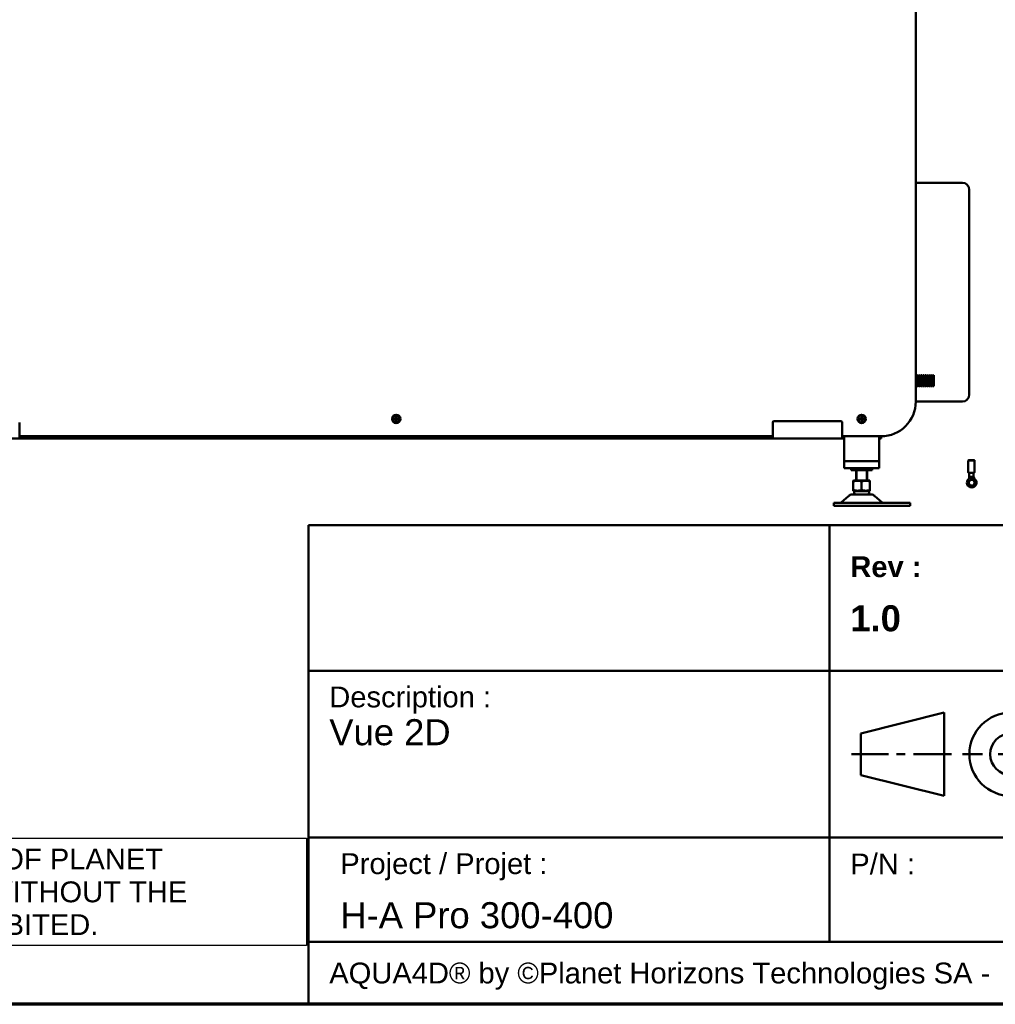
# Model space of a CAD drawing. Header units: millimetres. Extents: x 90 to 4365, y 90 to 12186.
# Tile 7 of 21: x 1699 to 3104, y 90 to 1508. Entities that reach past the tile are written whole.
import ezdxf

# ---------------------------------------------------------------- set-up
doc = ezdxf.new("R2010")
doc.units = ezdxf.units.MM
doc.header["$LTSCALE"] = 15
for name, color, linetype, lineweight in [('Cadre (ISO)', 7, 'Continuous', 70), ('Etroit visible (ISO)', 7, 'Continuous', 35), ('Symbole (ISO)', 7, 'Continuous', 25), ('Titre (ISO)', 7, 'Continuous', 50), ('Visible (ISO)', 7, 'Continuous', 50)]:
    doc.layers.add(name, color=color, linetype=linetype, lineweight=lineweight)
doc.styles.add('Note Text (A4D)', font='arial.ttf')
doc.styles.add('Texte de note (ISO)', font='tahoma.ttf')

# ---------------------------------------------------------------- blocks, each defined once
blk = doc.blocks.new('Cadres AQUA4D Border')
at = {"layer": 'Cadre (ISO)'}
blk.add_line((291, 6), (6, 6), dxfattribs=at)
blk = doc.blocks.new('Cartouches AQUA4D New Branding')
at = {"layer": 'Titre (ISO)'}
for p, q in [((241.938, 79.442), (166.938, 79.442)), ((166.938, 79.442), (166.938, 59.442)), ((216.938, 79.442), (216.938, 65.442)), ((241.938, 59.442), (241.938, 79.442)), ((316.938, 79.442), (241.938, 79.442)), ((241.938, 79.442), (241.938, 59.442)), ((286.938, 79.442), (286.938, 49.442)), ((316.938, 59.442), (316.938, 79.442)), ((241.938, 69.442), (316.938, 69.442)), ((166.938, 65.442), (241.938, 65.442)), ((216.938, 65.442), (216.938, 49.442)), ((234.362, 60), (234.362, 62.556)), ((227.938, 61.442), (219.938, 59.442)), ((227.938, 53.442), (227.938, 61.442)), ((166.938, 33.442), (166.938, 59.442)), ((166.938, 49.442), (166.938, 59.442)), ((219.938, 59.442), (219.938, 55.442)), ((241.938, 59.442), (241.938, 49.442)), ((241.938, 49.442), (241.938, 59.442)), ((241.938, 59.442), (316.938, 59.442)), ((316.938, 59.442), (316.938, 33.442)), ((234.362, 58.451), (234.362, 56.167)), ((219.066, 57.442), (222.602, 57.442)), ((223.362, 57.442), (224.202, 57.442)), ((225, 57.442), (228.638, 57.442)), ((229.714, 57.442), (231.618, 57.442)), ((233.134, 57.442), (235.538, 57.442)), ((237.093, 57.442), (240, 57.442)), ((219.938, 55.442), (227.938, 53.442)), ((234.362, 54.676), (234.362, 51.836)), ((316.938, 49.442), (166.938, 49.442)), ((166.938, 49.442), (216.938, 49.442)), ((166.938, 39.442), (166.938, 49.442)), ((216.938, 49.442), (216.938, 39.442)), ((216.938, 49.442), (241.938, 49.442)), ((216.938, 39.442), (216.938, 49.442)), ((221.938, 49.442), (241.938, 49.442)), ((241.938, 49.442), (241.938, 39.442)), ((286.938, 49.442), (286.938, 39.442)), ((216.938, 39.442), (166.938, 39.442)), ((166.938, 39.442), (245.319, 39.442)), ((166.938, 33.442), (166.938, 39.442)), ((316.938, 39.442), (216.938, 39.442)), ((316.938, 33.442), (166.938, 33.442)), ((241.938, 33.442), (166.938, 33.442))]:
    blk.add_line(p, q, dxfattribs=at)
for radius in [4, 2]:
    blk.add_circle((234.362, 57.442), radius, dxfattribs=at)
at = {"layer": 'Titre (ISO)', "char_height": 3.5, "attachment_point": 1, "style": 'Texte de note (ISO)'}
for s, insert, width, line_spacing_factor in [('\\pxsm1.41;\\fArial|b0|i0;{\\H2.0000;Designed by / Dessiné par :}\\fTahoma|b0|i0;{\\H3.5000;\\P}\\fArial|b0|i0;{\\H2.5000;Massimo Maselli}', (243.938, 77.942), 42.46716, 1.096194), ('\\pxsm1.41;\\fArial|b1|i0;{\\H2.0000;Rev :}\\fArial|b1|i0;{\\H2.5000;\\P}\\fArial|b1|i0;{\\H2.5000;1.0}', (218.938, 76.442), 17.77738, 1.096194), ('\\pxsm0.94;\\fArial|b0|i0;{\\H2.0000;Description :}\\fArial|b0|i0;{\\H2.5000;\\P}\\fArial|b0|i0;{\\H2.5000;Vue 2D }', (168.938, 63.942), 71.19371, 0.83168), ('\\pxsm1.41;\\fArial|b0|i0;{\\H2.0000;Material / Matériau :}\\fTahoma|b0|i0;{\\H3.5000;\\P}\\fArial|b0|i0;{\\H2.5000;Générique}', (243.938, 57.942), 40.69802, 1.096194), ('\\pxsm1.41;\\fArial|b0|i0;{\\H2.0000;Mass / Poids :}\\fTahoma|b0|i0;{\\H3.5000;\\P}\\fArial|b0|i0;{\\H2.5000;N/A}', (288.938, 57.942), 40.69802, 1.096194), ('\\pxsm1.41;\\fArial|b0|i0;{\\H2.0000;Project / Projet : }\\fTahoma|b0|i0;{\\H3.5000;\\P}\\fArial|b0|i0;{\\H2.5000;H-A Pro 300-400 }', (170, 47.942), 53.62851, 1.096194), ('\\pxsm1.41;\\fArial|b0|i0;{\\H2.0000;Scale / Echelle :}\\fTahoma|b0|i0;{\\H3.5000;\\P}\\fArial|b0|i0;{\\H2.5000;1 : 15}', (243.938, 47.942), 40.69802, 1.096194)]:
    blk.add_mtext(s, dxfattribs=dict(at, insert=insert, width=width, line_spacing_factor=line_spacing_factor))
for s, insert, line_spacing_factor in [('\\pxsm1.41;\\fArial|b0|i0;{\\H2.0000;Date :}\\fTahoma|b0|i0;{\\H3.5000;\\P}\\fArial|b0|i0;{\\H2.5000;08.11.2023}', (288.938, 77.942), 1.096194), ('\\pxsm1.41;\\fArial|b0|i0;{\\H2.0000;Sheet / Feuille :\\P}\\fTahoma|b0|i0;{\\H2.5000;A4}\\fTahoma|b0|i0;{\\H3.5000;\\P}\\fTahoma|b0|i0;{\\H3.5000;\\P}', (288.938, 47.942), 1.033802)]:
    blk.add_mtext(s, dxfattribs=dict(at, insert=insert, line_spacing_factor=line_spacing_factor))
at = {"layer": 'Titre (ISO)', "char_height": 2, "attachment_point": 1, "style": 'Texte de note (ISO)'}
for s, insert, width in [('\\fArial|b0|i0;{\\H2.0000;Modified by / Modifié par :}\\fTahoma|b0|i0;{\\H3.5000;\\P}', (245, 67.909), 42.14768), ('\\fArial|b0|i0;{\\H2.0000;P/N :}\\fTahoma|b0|i0;{\\H3.5000;\\P}', (218.938, 47.909), 22.3281), ('\\fArial|b0|i0;{\\H2.0000;AQUA4D® by ©Planet Horizons Technologies SA -  Ecoparc de Daval A 9 - 3960 Sierre -  Switzerland}', (168.938, 37.442), 146.20981)]:
    blk.add_mtext(s, dxfattribs=dict(at, insert=insert, width=width))
at = {"layer": 'Titre (ISO)', "insert": (288.938, 67.942), "char_height": 2, "attachment_point": 1, "style": 'Texte de note (ISO)'}
blk.add_mtext('\\fArial|b0|i0;{\\H2.0000;Date :}\\fTahoma|b0|i0;{\\H3.5000;\\P}', dxfattribs=at)

msp = doc.modelspace()

# ---------------------------------------------------------------- linework, layer by layer
at = {"layer": 'Etroit visible (ISO)'}
for p, q in [((2904.6, 858.8), (2904.6, 844)), ((2918.1, 844), (2918.1, 858.8))]:
    msp.add_line(p, q, dxfattribs=at)
at = {"layer": 'Visible (ISO)'}
for p, q in [((2989.3, 2479.8), (2989.3, 957.8)), ((2989.3, 1272.8), (3056.3, 1272.8)), ((3066.3, 1262.8), (3066.3, 967.8)), ((2989.5, 995), (2989.5, 980.5)), ((2990.2, 995), (2990.2, 980.5)), ((2991.8, 995.7), (2990.9, 995.7)), ((2992.5, 995), (2992.5, 980.5)), ((2993.2, 995), (2993.2, 980.5)), ((2994.8, 995.7), (2993.9, 995.7)), ((2995.5, 995), (2995.5, 980.5)), ((2996.2, 995), (2996.2, 980.5)), ((2997.8, 995.7), (2996.9, 995.7)), ((2998.5, 995), (2998.5, 980.5)), ((2999.2, 995), (2999.2, 980.5)), ((3000.8, 995.7), (2999.9, 995.7)), ((3001.5, 995), (3001.5, 980.5)), ((3002.2, 995), (3002.2, 980.5)), ((3003.8, 995.7), (3002.9, 995.7)), ((3004.5, 995), (3004.5, 980.5)), ((3005.2, 995), (3005.2, 980.5)), ((3006.8, 995.7), (3005.9, 995.7)), ((3007.5, 995), (3007.5, 980.5)), ((3008.2, 995), (3008.2, 980.5)), ((3009.8, 995.7), (3008.9, 995.7)), ((3010.5, 995), (3010.5, 980.5)), ((3011.2, 995), (3011.2, 980.5)), ((3012.8, 995.7), (3011.9, 995.7)), ((3013.5, 995), (3013.5, 980.5)), ((3014.2, 995), (3014.2, 980.5)), ((3015.4, 995.7), (3014.9, 995.7)), ((3015.4, 995.7), (3015.4, 979.9)), ((2991.8, 979.9), (2990.9, 979.9)), ((2994.8, 979.9), (2993.9, 979.9)), ((2997.8, 979.9), (2996.9, 979.9)), ((3000.8, 979.9), (2999.9, 979.9)), ((3003.8, 979.9), (3002.9, 979.9)), ((3006.8, 979.9), (3005.9, 979.9)), ((3009.8, 979.9), (3008.9, 979.9)), ((3012.8, 979.9), (3011.9, 979.9)), ((3015.4, 979.9), (3014.9, 979.9)), ((2989.3, 957.8), (3056.3, 957.8)), ((1699.3, 927.8), (1699.3, 910.8)), ((2783.3, 910.8), (2783.3, 927.8)), ((2785.3, 929.8), (2881.3, 929.8)), ((2883.3, 927.8), (2883.3, 910.8)), ((1699.3, 904.8), (1699.3, 910.8)), ((1702.3, 907.8), (1699.3, 907.8)), ((2780.3, 907.8), (1702.3, 907.8)), ((1702.3, 907.8), (1702.3, 904.8)), ((2780.3, 904.8), (2780.3, 907.8)), ((2783.3, 907.8), (2780.3, 907.8)), ((2783.3, 910.8), (2783.3, 904.8)), ((2883.3, 904.8), (2883.3, 910.8)), ((2939.3, 907.8), (2883.3, 907.8)), ((2886.3, 907.8), (2886.3, 871.8)), ((2936.3, 907.8), (2936.3, 871.8)), ((2939.3, 907.8), (2939.3, 904.8)), ((1599.3, 904.8), (1699.3, 904.8)), ((1702.3, 904.8), (1699.3, 904.8)), ((1702.3, 904.8), (2780.3, 904.8)), ((2783.3, 904.8), (2780.3, 904.8)), ((2783.3, 904.8), (2883.3, 904.8)), ((2883.3, 904.8), (2886.3, 904.8)), ((2939.3, 904.8), (2936.3, 904.8)), ((2936.3, 871.8), (2886.3, 871.8)), ((2886.3, 871.8), (2886.3, 861.8)), ((2930.3, 871.8), (2892.3, 871.8)), ((2936.3, 871.8), (2936.3, 861.8)), ((3064.5, 873.1), (3064.7, 856.2)), ((3073.7, 873.2), (3073.9, 856.3)), ((2936.3, 861.8), (2886.3, 861.8)), ((2896.3, 858.8), (2896.3, 861.8)), ((2896.3, 858.8), (2926.3, 858.8)), ((2903.3, 844), (2903.3, 858.8)), ((2919.3, 844), (2919.3, 858.8)), ((2926.3, 858.8), (2926.3, 861.8)), ((3066.3, 849.7), (3066.2, 855)), ((3072.5, 849.8), (3072.4, 855.1)), ((2899.6, 844), (2899.3, 843.8)), ((2899.3, 843.8), (2899.3, 843)), ((2899.3, 831), (2899.3, 842.3)), ((2923.1, 844), (2899.6, 844)), ((2911.3, 831), (2911.3, 842.3)), ((2923.1, 844), (2923.3, 843.8)), ((2923.3, 843), (2923.3, 843.8)), ((2923.3, 831), (2923.3, 842.3)), ((3066.6, 849.6), (3066.1, 848.2)), ((3069.5, 848.2), (3066.1, 848.2)), ((3066.1, 848.2), (3066.1, 847.4)), ((3072.9, 847.4), (3066.1, 847.4)), ((3072.9, 848.2), (3069.5, 848.2)), ((3071.7, 849.6), (3072.9, 848.2)), ((3073.2, 848.4), (3072.9, 848.2)), ((3072.9, 848.2), (3072.9, 847.4)), ((3073.2, 847.6), (3072.9, 847.4)), ((3073, 848.7), (3073.2, 848.4)), ((3073.2, 848.4), (3073.2, 847.6)), ((2924.8, 823.9), (2897.8, 823.9)), ((2899.3, 830.3), (2899.3, 829.5)), ((2900.3, 828.9), (2899.3, 829.5)), ((2922.3, 828.9), (2900.3, 828.9)), ((2900.3, 828.9), (2900.3, 828.9)), ((2922.3, 828.9), (2923.3, 829.5)), ((2922.3, 828.9), (2922.3, 828.9)), ((2923.3, 829.5), (2923.3, 830.3)), ((3073.7, 835.3), (3073.8, 835.4)), ((2871.3, 811.9), (2911.3, 811.9)), ((2871.3, 811.9), (2871.3, 807.9)), ((2892.5, 821.8), (2882.5, 812.9)), ((2973.3, 811.9), (2911.3, 811.9)), ((2930.2, 821.8), (2940.2, 812.9)), ((2973.3, 811.9), (2981.3, 811.9)), ((2981.3, 807.9), (2981.3, 811.9)), ((2871.3, 807.9), (2911.3, 807.9)), ((2973.3, 807.9), (2911.3, 807.9)), ((2981.3, 807.9), (2973.3, 807.9))]:
    msp.add_line(p, q, dxfattribs=at)
for centre, radius in [((2241.3, 932.8), 6), ((2241.3, 932.8), 5), ((2911.3, 932.8), 6), ((2911.3, 932.8), 5), ((2241.3, 932.8), 1.8), ((2241.3, 932.8), 1.5), ((2911.3, 932.8), 1.8), ((2911.3, 932.8), 1.5)]:
    msp.add_circle(centre, radius, dxfattribs=at)
for centre, radius, start, end in [((3056.3, 1262.8), 10, 0, 90), ((2988.8, 995), 0.667, 0, 41.4356), ((2989.9, 994.4), 0.35, 180, 0), ((2990.9, 995), 0.667, 90, 180), ((2991.8, 995), 0.667, 0, 90), ((2992.9, 994.4), 0.35, 180, 0), ((2993.9, 995), 0.667, 90, 180), ((2994.8, 995), 0.667, 0, 90), ((2995.9, 994.4), 0.35, 180, 0), ((2996.9, 995), 0.667, 90, 180), ((2997.8, 995), 0.667, 0, 90), ((2998.9, 994.4), 0.35, 180, 0), ((2999.9, 995), 0.667, 90, 180), ((3000.8, 995), 0.667, 0, 90), ((3001.9, 994.4), 0.35, 180, 0), ((3002.9, 995), 0.667, 90, 180), ((3003.8, 995), 0.667, 0, 90), ((3004.9, 994.4), 0.35, 180, 0), ((3005.9, 995), 0.667, 90, 180), ((3006.8, 995), 0.667, 0, 90), ((3007.9, 994.4), 0.35, 180, 0), ((3008.9, 995), 0.667, 90, 180), ((3009.8, 995), 0.667, 0, 90), ((3010.9, 994.4), 0.35, 180, 0), ((3011.9, 995), 0.667, 90, 180), ((3012.8, 995), 0.667, 0, 90), ((3013.9, 994.4), 0.35, 180, 0), ((3014.9, 995), 0.667, 90, 180), ((2988.8, 980.5), 0.667, 318.5644, 0), ((2989.9, 981.1), 0.35, 0, 180), ((2990.9, 980.5), 0.667, 180, 270), ((2991.8, 980.5), 0.667, 270, 0), ((2992.9, 981.1), 0.35, 0, 180), ((2993.9, 980.5), 0.667, 180, 270), ((2994.8, 980.5), 0.667, 270, 0), ((2995.9, 981.1), 0.35, 0, 180), ((2996.9, 980.5), 0.667, 180, 270), ((2997.8, 980.5), 0.667, 270, 0), ((2998.9, 981.1), 0.35, 0, 180), ((2999.9, 980.5), 0.667, 180, 270), ((3000.8, 980.5), 0.667, 270, 0), ((3001.9, 981.1), 0.35, 0, 180), ((3002.9, 980.5), 0.667, 180, 270), ((3003.8, 980.5), 0.667, 270, 0), ((3004.9, 981.1), 0.35, 0, 180), ((3005.9, 980.5), 0.667, 180, 270), ((3006.8, 980.5), 0.667, 270, 0), ((3007.9, 981.1), 0.35, 0, 180), ((3008.9, 980.5), 0.667, 180, 270), ((3009.8, 980.5), 0.667, 270, 0), ((3010.9, 981.1), 0.35, 0, 180), ((3011.9, 980.5), 0.667, 180, 270), ((3012.8, 980.5), 0.667, 270, 0), ((3013.9, 981.1), 0.35, 0, 180), ((3014.9, 980.5), 0.667, 180, 270), ((3056.3, 967.8), 10, 270, 0), ((2939.3, 957.8), 50, 270, 0), ((2785.3, 927.8), 2, 90, 180), ((2881.3, 927.8), 2, 0, 90), ((2897.8, 815.9), 8, 90, 131.7438), ((2911.3, 828.9), 11, 180, 207.0357), ((2911.3, 828.9), 11, 332.9643, 360), ((2924.8, 815.9), 8, 48.2562, 90), ((2879.8, 815.9), 4, 270, 311.7438), ((2942.9, 815.9), 4, 228.2562, 270)]:
    msp.add_arc(centre, radius, start, end, dxfattribs=at)
for centre, major_axis, ratio in [((3069.1, 873.2), (-4.62, -0.06), 0.08587), ((3069.1, 873.2), (-3.94, -0.05), 0.08587), ((3069.7, 840.9), (-2.42, 3.39), 0.988842)]:
    msp.add_ellipse(centre, major_axis=major_axis, ratio=ratio, dxfattribs=at)
for centre, major_axis, ratio, start_param, end_param in [((3069.7, 840.9), (-3.99, 5.58), 0.988842, 0.090348, 4.964115), ((3069.8, 841), (2.42, -3.39), 0.988842, 3.155831, 6.268947), ((3060.2, 851.9), (4.43, -6.2), 0.988842, 0.090348, 0.327147), ((3069.4, 849.8), (-3.1, -0.04), 0.08587, 0, 0.054794), ((3069.4, 849.8), (-3.1, -0.04), 0.08587, 0.054794, 0.458898), ((3069.4, 849.8), (3.1, 0.04), 0.08587, 5.579317, 5.983422), ((3069.4, 849.8), (3.1, 0.04), 0.08587, 5.983422, 6.283185), ((3078.9, 851.9), (-4.43, 6.2), 0.988842, 1.585723, 1.822522), ((3078.9, 852), (-4.43, 6.2), 0.988842, 1.596868, 1.822522), ((3069.8, 841), (3.99, -5.58), 0.988842, 0, 1.822522)]:
    msp.add_ellipse(centre, major_axis=major_axis, ratio=ratio, start_param=start_param, end_param=end_param, dxfattribs=at)
for points, weights in [([(2239.6, 932.8), (2240, 933.6), (2240.5, 934.3)], [1.00305832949, 1.15823199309, 1.00305832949]), ([(2240.5, 931.2), (2240, 932), (2239.6, 932.8)], [1.00305832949, 1.15823199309, 1.00305832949]), ([(2240.5, 934.3), (2241.3, 934.3), (2242.2, 934.3)], [1.00305832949, 1.15823199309, 1.00305832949]), ([(2242.2, 931.2), (2241.3, 931.2), (2240.5, 931.2)], [1.00305832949, 1.15823199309, 1.00305832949]), ([(2242.2, 934.3), (2242.7, 933.6), (2243.1, 932.8)], [1.00305832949, 1.15823199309, 1.00305832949]), ([(2243.1, 932.8), (2242.7, 932), (2242.2, 931.2)], [1.00305832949, 1.15823199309, 1.00305832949]), ([(2909.6, 932.8), (2910, 933.6), (2910.5, 934.3)], [1.00305832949, 1.15823199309, 1.00305832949]), ([(2910.5, 931.2), (2910, 932), (2909.6, 932.8)], [1.00305832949, 1.15823199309, 1.00305832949]), ([(2910.5, 934.3), (2911.3, 934.3), (2912.2, 934.3)], [1.00305832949, 1.15823199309, 1.00305832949]), ([(2912.2, 931.2), (2911.3, 931.2), (2910.5, 931.2)], [1.00305832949, 1.15823199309, 1.00305832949]), ([(2912.2, 934.3), (2912.7, 933.6), (2913.1, 932.8)], [1.00305832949, 1.15823199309, 1.00305832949]), ([(2913.1, 932.8), (2912.7, 932), (2912.2, 931.2)], [1.00305832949, 1.15823199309, 1.00305832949]), ([(2900.1, 843), (2905.3, 844.6), (2910.6, 843)], [1, 1.12136666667, 1]), ([(2912.1, 843), (2917.3, 844.6), (2922.6, 843)], [1, 1.12136666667, 1]), ([(2910.6, 830.3), (2905.3, 828.7), (2900.1, 830.3)], [1, 1.12136666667, 1]), ([(2922.6, 830.3), (2917.3, 828.7), (2912.1, 830.3)], [1, 1.12136666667, 1])]:
    msp.add_rational_spline(points, weights, degree=2, dxfattribs=at)
for points, knots in [([(3064.7, 856.2), (3064.7, 856.1), (3064.7, 856), (3064.8, 855.8), (3064.8, 855.7), (3064.9, 855.6), (3065, 855.5), (3065.1, 855.4), (3065.2, 855.4), (3065.3, 855.3), (3065.3, 855.3), (3065.6, 855.2), (3065.7, 855.2), (3066, 855.1), (3066.2, 855.1), (3066.7, 855.1), (3067.1, 855), (3067.9, 855), (3068.3, 855), (3069.1, 855), (3069.5, 855), (3070.3, 855), (3070.7, 855.1), (3071.5, 855.1), (3071.8, 855.1), (3072.4, 855.2), (3072.7, 855.2), (3073, 855.3), (3073.1, 855.3), (3073.3, 855.4), (3073.4, 855.4), (3073.5, 855.5), (3073.6, 855.6), (3073.8, 855.8), (3073.9, 855.9), (3073.9, 856.2), (3073.9, 856.2), (3073.9, 856.3)], [3.142624, 3.142624, 3.142624, 3.142624, 3.171525, 3.171525, 3.203296, 3.203296, 3.243113, 3.243113, 3.295579, 3.295579, 3.37803, 3.37803, 3.610116, 3.610116, 3.857686, 3.857686, 4.217934, 4.217934, 4.550473, 4.550473, 4.877904, 4.877904, 5.205344, 5.205344, 5.53778, 5.53778, 5.893017, 5.893017, 6.088617, 6.088617, 6.15623, 6.15623, 6.221206, 6.221206, 6.261707, 6.261707, 6.284217, 6.284217, 6.284217, 6.284217]), ([(2899.3, 842.3), (2899.3, 842.3), (2899.4, 842.4), (2899.4, 842.5), (2899.4, 842.5), (2899.5, 842.6), (2899.5, 842.7), (2899.8, 842.9), (2899.9, 842.9), (2900.1, 843)], [-0.9414119, -0.9414119, -0.9414119, -0.9414119, -0.9306799, -0.9306799, -0.9187085, -0.9187085, -0.8851818, -0.8851818, -0.8317936, -0.8317936, -0.8317936, -0.8317936]), ([(2899.3, 843), (2899.3, 842.9), (2899.3, 842.9), (2899.3, 842.7), (2899.3, 842.6), (2899.3, 842.5), (2899.3, 842.5), (2899.3, 842.4), (2899.3, 842.3), (2899.3, 842.3)], [-0.1096183, -0.1096183, -0.1096183, -0.1096183, -0.0562301, -0.0562301, -0.0227033, -0.0227033, -0.010732, -0.010732, 0, 0, 0, 0]), ([(2910.6, 843), (2910.8, 842.9), (2910.9, 842.9), (2911.2, 842.7), (2911.2, 842.6), (2911.3, 842.5), (2911.3, 842.5), (2911.3, 842.4), (2911.3, 842.3), (2911.3, 842.3)], [-0.1096183, -0.1096183, -0.1096183, -0.1096183, -0.0562301, -0.0562301, -0.0227033, -0.0227033, -0.010732, -0.010732, 0, 0, 0, 0]), ([(2911.3, 842.3), (2911.3, 842.3), (2911.4, 842.4), (2911.4, 842.5), (2911.4, 842.5), (2911.5, 842.6), (2911.5, 842.7), (2911.8, 842.9), (2911.9, 842.9), (2912.1, 843)], [-0.9409859, -0.9409859, -0.9409859, -0.9409859, -0.930254, -0.930254, -0.9182826, -0.9182826, -0.8847559, -0.8847559, -0.8313677, -0.8313677, -0.8313677, -0.8313677]), ([(2922.6, 843), (2922.8, 842.9), (2922.9, 842.9), (2923.2, 842.7), (2923.2, 842.6), (2923.3, 842.5), (2923.3, 842.5), (2923.3, 842.4), (2923.3, 842.3), (2923.3, 842.3)], [-0.1096183, -0.1096183, -0.1096183, -0.1096183, -0.0562301, -0.0562301, -0.0227033, -0.0227033, -0.010732, -0.010732, 0, 0, 0, 0]), ([(2923.3, 842.3), (2923.3, 842.3), (2923.3, 842.4), (2923.3, 842.5), (2923.3, 842.5), (2923.3, 842.6), (2923.3, 842.7), (2923.3, 842.9), (2923.3, 842.9), (2923.3, 843)], [-0.940045, -0.940045, -0.940045, -0.940045, -0.9293131, -0.9293131, -0.9173417, -0.9173417, -0.883815, -0.883815, -0.8304268, -0.8304268, -0.8304268, -0.8304268]), ([(3066.1, 848.3), (3066.1, 848.4), (3066.1, 848.4), (3066.2, 848.4), (3066.2, 848.5), (3066.2, 848.5), (3066.2, 848.5), (3066.2, 848.5), (3066.2, 848.5), (3066.2, 848.6), (3066.2, 848.6), (3066.2, 848.6), (3066.2, 848.7), (3066.2, 848.7), (3066.2, 848.7), (3066.2, 848.8), (3066.2, 848.9), (3066.2, 849), (3066.2, 849.1), (3066.3, 849.4), (3066.3, 849.6), (3066.3, 849.7)], [0, 0, 0, 0, 0.0124994, 0.0124994, 0.0203805, 0.0203805, 0.0239617, 0.0239617, 0.0292224, 0.0292224, 0.0344095, 0.0344095, 0.0412733, 0.0412733, 0.0522638, 0.0522638, 0.0733058, 0.0733058, 0.1232681, 0.1232681, 0.2084804, 0.2084804, 0.2084804, 0.2084804]), ([(3069, 849.5), (3068.7, 849.5), (3068.5, 849.5), (3068, 849.5), (3067.8, 849.5), (3067.4, 849.5), (3067.2, 849.5), (3066.8, 849.6), (3066.7, 849.6), (3066.6, 849.6)], [0.000001, 0.000001, 0.000001, 0.000001, 0.0767427, 0.0767427, 0.1534959, 0.1534959, 0.2301699, 0.2301699, 0.3070323, 0.3070323, 0.3070323, 0.3070323]), ([(3071.7, 849.6), (3071.6, 849.6), (3071.4, 849.6), (3071, 849.6), (3070.7, 849.5), (3070.3, 849.5), (3070, 849.5), (3069.5, 849.5), (3069.2, 849.5), (3069, 849.5)], [0.0000011, 0.0000011, 0.0000011, 0.0000011, 0.076787, 0.076787, 0.1533849, 0.1533849, 0.2300617, 0.2300617, 0.3067272, 0.3067272, 0.3067272, 0.3067272]), ([(3072.5, 849.8), (3072.6, 849.6), (3072.7, 849.4), (3072.8, 849), (3072.9, 848.8), (3073, 848.7)], [0.0010694, 0.0010694, 0.0010694, 0.0010694, 0.1294381, 0.1294381, 0.2632128, 0.2632128, 0.2632128, 0.2632128]), ([(2900.1, 830.3), (2899.9, 830.3), (2899.8, 830.4), (2899.5, 830.6), (2899.5, 830.7), (2899.4, 830.8), (2899.4, 830.8), (2899.4, 830.9), (2899.3, 831), (2899.3, 831)], [-0.1096183, -0.1096183, -0.1096183, -0.1096183, -0.0562301, -0.0562301, -0.0227033, -0.0227033, -0.010732, -0.010732, 0, 0, 0, 0]), ([(2899.3, 831), (2899.3, 831), (2899.3, 830.9), (2899.3, 830.8), (2899.3, 830.8), (2899.3, 830.7), (2899.3, 830.6), (2899.3, 830.4), (2899.3, 830.3), (2899.3, 830.3)], [-0.940471, -0.940471, -0.940471, -0.940471, -0.929739, -0.929739, -0.9177676, -0.9177676, -0.8842409, -0.8842409, -0.8308527, -0.8308527, -0.8308527, -0.8308527]), ([(2911.3, 831), (2911.3, 831), (2911.3, 830.9), (2911.3, 830.8), (2911.3, 830.8), (2911.2, 830.7), (2911.2, 830.6), (2910.9, 830.4), (2910.8, 830.3), (2910.6, 830.3)], [-0.940471, -0.940471, -0.940471, -0.940471, -0.929739, -0.929739, -0.9177676, -0.9177676, -0.8842409, -0.8842409, -0.8308527, -0.8308527, -0.8308527, -0.8308527]), ([(2912.1, 830.3), (2911.9, 830.3), (2911.8, 830.4), (2911.5, 830.6), (2911.5, 830.7), (2911.4, 830.8), (2911.4, 830.8), (2911.4, 830.9), (2911.3, 831), (2911.3, 831)], [-0.1096183, -0.1096183, -0.1096183, -0.1096183, -0.0562301, -0.0562301, -0.0227033, -0.0227033, -0.010732, -0.010732, 0, 0, 0, 0]), ([(2923.3, 831), (2923.3, 831), (2923.3, 830.9), (2923.3, 830.8), (2923.3, 830.8), (2923.2, 830.7), (2923.2, 830.6), (2922.9, 830.4), (2922.8, 830.3), (2922.6, 830.3)], [-0.940471, -0.940471, -0.940471, -0.940471, -0.929739, -0.929739, -0.9177676, -0.9177676, -0.8842409, -0.8842409, -0.8308527, -0.8308527, -0.8308527, -0.8308527]), ([(2923.3, 830.3), (2923.3, 830.3), (2923.3, 830.4), (2923.3, 830.6), (2923.3, 830.7), (2923.3, 830.8), (2923.3, 830.8), (2923.3, 830.9), (2923.3, 831), (2923.3, 831)], [-0.1096183, -0.1096183, -0.1096183, -0.1096183, -0.0562301, -0.0562301, -0.0227033, -0.0227033, -0.010732, -0.010732, 0, 0, 0, 0])]:
    msp.add_open_spline(points, degree=3, knots=knots, dxfattribs=at)
for points in [[(3066.2, 855), (3066.2, 855.1), (3066.2, 855.1), (3066.2, 855.1)], [(3072.4, 855.2), (3072.4, 855.2), (3072.4, 855.1), (3072.4, 855.1)]]:
    msp.add_open_spline(points, degree=3, dxfattribs=at)

# ---------------------------------------------------------------- block references
at = {"xscale": 15, "yscale": 15, "zscale": 15}
for name, p in [('Cadres AQUA4D Border', (0, 0)), ('Cartouches AQUA4D New Branding', (-389.1, -411.6))]:
    msp.add_blockref(name, p, dxfattribs=at)

# ---------------------------------------------------------------- texts
at = {"layer": 'Symbole (ISO)', "insert": (126.9, 251.7), "char_height": 30, "width": 1970.144, "attachment_point": 4, "line_spacing_factor": 0.944221, "style": 'Note Text (A4D)', "bg_fill": 16, "box_fill_scale": 1.5, "bg_fill_color": 256, "bg_fill_transparency": 0}
msp.add_mtext('\\fArial|b0|i0;THE INFORMATION CONTAINED IN THIS DRAWING IS THE SOLE PROPERTY OF PLANET \\PHORIZONS TECHNOLOGIES SA. ANY REPRODUCTION IN PART OR WHOLE WITHOUT THE \\PWRITTEN PERMISSION OF PLANET HORIZONS TECHNOLOGIES SA IS PROHIBITED.', dxfattribs=at)

doc.saveas('drawing.dxf')
